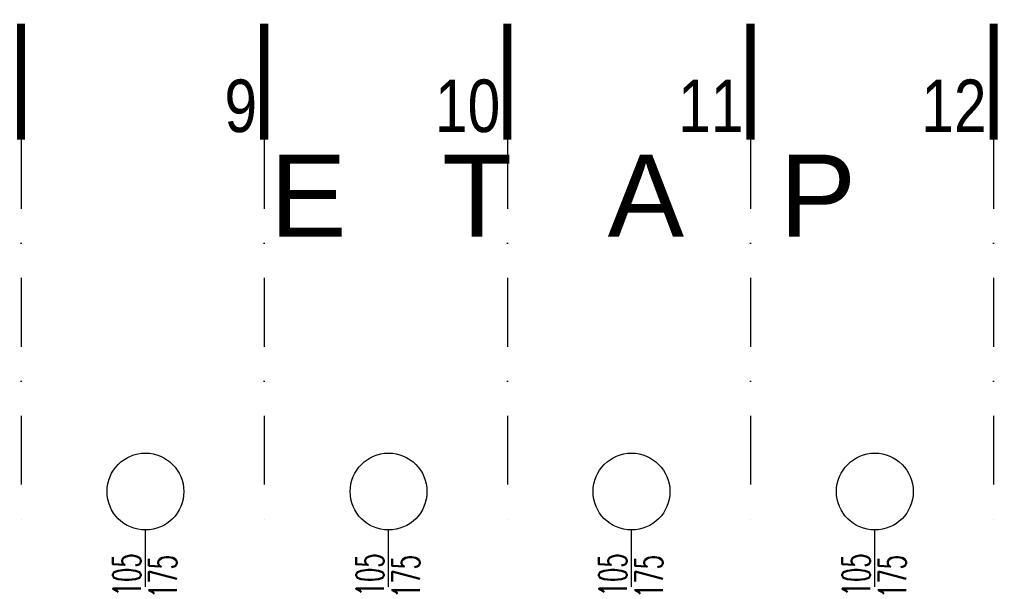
# Model space of a CAD drawing. Header units: millimetres. Extents: x 14495 to 271441, y -21035 to 2232.
# Tile 123 of 227: x 83849 to 84456, y -1712 to -1367. Entities that reach past the tile are written whole.
import ezdxf
from ezdxf.enums import TextEntityAlignment as Align

# ---------------------------------------------------------------- set-up
doc = ezdxf.new("R2010")
doc.units = ezdxf.units.MM
doc.linetypes.add('DASHDOT', pattern=[1, 0.5, -0.25, 0, -0.25])
for name, color, linetype in [('a-bloki-drzwi', 52, 'Continuous'), ('A_BLOKI_KÓŁKO', 1, 'Continuous'), ('A_BLOKI_OPIS', 1, 'Continuous'), ('A_opis', 1, 'Continuous'), ('A_OSIE', 252, 'DASHDOT')]:
    doc.layers.add(name, color=color, linetype=linetype)
doc.styles.add('cent', font='swissel.ttf')
doc.styles.add('ROMANS', font='romans', dxfattribs={"width": 0.6})

# ---------------------------------------------------------------- blocks, each defined once
blk = doc.blocks.new('OSS1')
at = {"linetype": 'Continuous', "const_width": 5}
blk.add_lwpolyline([(0, 0), (0, -71.57)], dxfattribs=at)
at = {"style": 'cent'}
blk.add_attdef('01', text='', height=32.4, dxfattribs=at).set_placement((-4.39, -34.41), align=Align.RIGHT)
blk = doc.blocks.new('HJTS')
at = {"color": 8}
blk.add_line((0, 0), (0, 111.34), dxfattribs=at)
at = {"layer": 'A_BLOKI_KÓŁKO', "ltscale": 0.04}
blk.add_circle((0, 135.04), 23.7, dxfattribs=at)
at = {"layer": 'A_BLOKI_OPIS', "style": 'ROMANS'}
for tag, height, width, p in [('O', 20.59, 0.5, (-0.05, 135.67)), ('100', 17.16, 0.6, (-11.49, 86.54)), ('200', 17.16, 0.6, (10.76, 86.54))]:
    blk.add_attdef(tag, text='', height=height, rotation=90, dxfattribs=dict(at, width=width)).set_placement(p, align=Align.MIDDLE)

msp = doc.modelspace()

# ---------------------------------------------------------------- linework, layer by layer
at = {"layer": 'A_OSIE', "ltscale": 85}
for p, q in [((83849.79, -1440.81), (83849.79, -1682.77)), ((83999.79, -1440.81), (83999.79, -1682.77)), ((84149.79, -1440.81), (84149.79, -1682.77)), ((84299.79, -1440.81), (84299.79, -1682.77)), ((84449.79, -1440.81), (84449.79, -1682.77))]:
    msp.add_line(p, q, dxfattribs=at)

# ---------------------------------------------------------------- block references
at = {"layer": 'a-bloki-drzwi'}
ref = msp.add_blockref('HJTS', (83926.51, -1792.81), dxfattribs=at)
ref.add_attrib('100', '105', dxfattribs={"layer": 'A_BLOKI_OPIS', "extrusion": (0, 0, -1), "height": 17.16, "rotation": 90, "style": 'ROMANS', "text_generation_flag": 4, "width": 0.6}).set_placement((-83915.02, -1709.21), align=Align.MIDDLE)
ref.add_attrib('200', '175', dxfattribs={"layer": 'A_BLOKI_OPIS', "extrusion": (0, 0, -1), "height": 17.16, "rotation": 90, "style": 'ROMANS', "text_generation_flag": 4, "width": 0.6}).set_placement((-83937.27, -1710.19), align=Align.MIDDLE)
ref = msp.add_blockref('HJTS', (84076.51, -1792.81), dxfattribs=at)
ref.add_attrib('100', '105', dxfattribs={"layer": 'A_BLOKI_OPIS', "extrusion": (0, 0, -1), "height": 17.16, "rotation": 90, "style": 'ROMANS', "text_generation_flag": 4, "width": 0.6}).set_placement((-84065.02, -1709.21), align=Align.MIDDLE)
ref.add_attrib('200', '175', dxfattribs={"layer": 'A_BLOKI_OPIS', "extrusion": (0, 0, -1), "height": 17.16, "rotation": 90, "style": 'ROMANS', "text_generation_flag": 4, "width": 0.6}).set_placement((-84087.27, -1710.19), align=Align.MIDDLE)
ref = msp.add_blockref('HJTS', (84226.37, -1792.81), dxfattribs=at)
ref.add_attrib('100', '105', dxfattribs={"layer": 'A_BLOKI_OPIS', "extrusion": (0, 0, -1), "height": 17.16, "rotation": 90, "style": 'ROMANS', "text_generation_flag": 4, "width": 0.6}).set_placement((-84214.87, -1709.21), align=Align.MIDDLE)
ref.add_attrib('200', '175', dxfattribs={"layer": 'A_BLOKI_OPIS', "extrusion": (0, 0, -1), "height": 17.16, "rotation": 90, "style": 'ROMANS', "text_generation_flag": 4, "width": 0.6}).set_placement((-84237.13, -1710.19), align=Align.MIDDLE)
ref = msp.add_blockref('HJTS', (84376.51, -1792.81), dxfattribs=at)
ref.add_attrib('100', '105', dxfattribs={"layer": 'A_BLOKI_OPIS', "extrusion": (0, 0, -1), "height": 17.16, "rotation": 90, "style": 'ROMANS', "text_generation_flag": 4, "width": 0.6}).set_placement((-84365.02, -1709.21), align=Align.MIDDLE)
ref.add_attrib('200', '175', dxfattribs={"layer": 'A_BLOKI_OPIS', "extrusion": (0, 0, -1), "height": 17.16, "rotation": 90, "style": 'ROMANS', "text_generation_flag": 4, "width": 0.6}).set_placement((-84387.27, -1710.19), align=Align.MIDDLE)
at = {"layer": 'A_OSIE'}
ref = msp.add_blockref('OSS1', (83849.79, -1369.25), dxfattribs=at)
ref.add_attrib('01', '8', dxfattribs={"layer": '0', "height": 32.4, "style": 'cent', "width": 0.8}).set_placement((83845.4, -1403.65), align=Align.TOP_RIGHT)
ref = msp.add_blockref('OSS1', (83999.79, -1369.25), dxfattribs=at)
ref.add_attrib('01', '9', dxfattribs={"layer": '0', "height": 32.4, "style": 'cent', "width": 0.8}).set_placement((83995.4, -1403.65), align=Align.TOP_RIGHT)
ref = msp.add_blockref('OSS1', (84149.79, -1369.25), dxfattribs=at)
ref.add_attrib('01', '10', dxfattribs={"layer": '0', "height": 32.4, "style": 'cent', "width": 0.8}).set_placement((84145.4, -1403.65), align=Align.TOP_RIGHT)
ref = msp.add_blockref('OSS1', (84299.79, -1369.25), dxfattribs=at)
ref.add_attrib('01', '11', dxfattribs={"layer": '0', "height": 32.4, "style": 'cent', "width": 0.8}).set_placement((84295.4, -1403.65), align=Align.TOP_RIGHT)
ref = msp.add_blockref('OSS1', (84449.79, -1369.25), dxfattribs=at)
ref.add_attrib('01', '12', dxfattribs={"layer": '0', "height": 32.4, "style": 'cent', "width": 0.8}).set_placement((84445.4, -1403.65), align=Align.TOP_RIGHT)

# ---------------------------------------------------------------- texts
at = {"layer": 'A_opis', "style": 'cent'}
msp.add_text('E   T   A   P         2', height=50.625, rotation=359.99992, dxfattribs=at).set_placement((84003.41, -1500.59))

doc.saveas('drawing.dxf')
